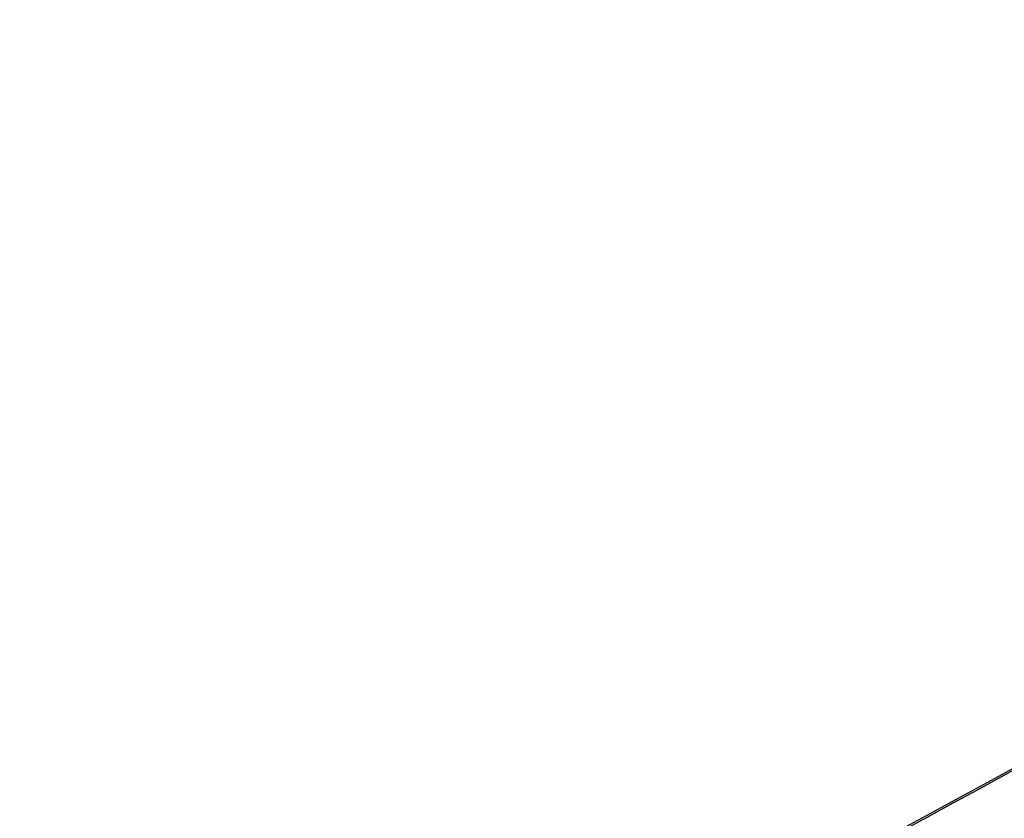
# Model space of a CAD drawing. Header units: millimetres. Extents: x 15231 to 16570, y 10019 to 11489.
# Tile 203 of 206: x 16410 to 16470, y 11094 to 11143. Entities that reach past the tile are written whole.
import ezdxf

# ---------------------------------------------------------------- set-up
doc = ezdxf.new("R2010")
doc.units = ezdxf.units.MM

msp = doc.modelspace()

# ---------------------------------------------------------------- linework, layer by layer
at = {"color": 7, "linetype": 'Continuous', "lineweight": 25}
msp.add_open_spline([(16399.847, 11148.29), (16399.926, 11147.39), (16400.083, 11145.589), (16400.328, 11142.895), (16400.58, 11140.205), (16400.839, 11137.52), (16401.105, 11134.839), (16401.379, 11132.164), (16401.66, 11129.494), (16401.948, 11126.829), (16402.244, 11124.168), (16402.546, 11121.513), (16402.856, 11118.862), (16403.174, 11116.217), (16403.498, 11113.576), (16403.83, 11110.941), (16404.169, 11108.31), (16404.631, 11104.807), (16405.227, 11100.441), (16405.971, 11095.222), (16406.743, 11090.024), (16407.545, 11084.848), (16408.375, 11079.694), (16409.235, 11074.562), (16410.121, 11069.45), (16410.737, 11066.06), (16411.044, 11064.366)], degree=3, knots=[0, 0, 0, 0, 0.031233, 0.062465, 0.093696, 0.124926, 0.156156, 0.187386, 0.218616, 0.249847, 0.281078, 0.31231, 0.343544, 0.374779, 0.406016, 0.437255, 0.468497, 0.499741, 0.56229, 0.624831, 0.687364, 0.749893, 0.812419, 0.874944, 0.93747, 1, 1, 1, 1], dxfattribs=at)
for points in [[(16507.951, 11116.999), (16475.628, 11099.429), (16443.297, 11081.815), (16410.964, 11064.175)], [(16411.044, 11064.366), (16443.429, 11082.027), (16475.813, 11099.661), (16508.197, 11117.246)], [(16413.702, 11050.673), (16445.131, 11068.599), (16476.557, 11086.555), (16507.976, 11104.558)], [(16508.197, 11104.014), (16476.73, 11086.017), (16445.263, 11068.065), (16413.795, 11050.139)]]:
    msp.add_open_spline(points, degree=3, dxfattribs=at)

doc.saveas('drawing.dxf')
